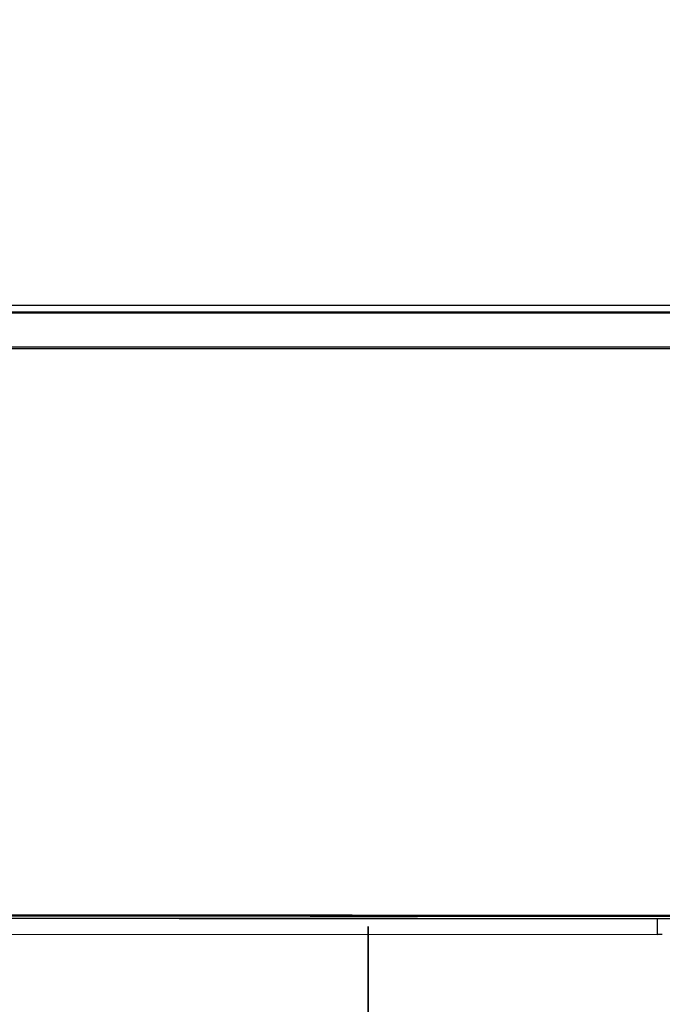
# Model space of a CAD drawing. Header units: millimetres. Extents: x -424979 to 718034, y -72486 to 344972.
# Tile 217 of 256: x 585234 to 585729, y 145098 to 145855. Entities that reach past the tile are written whole.
import ezdxf
from ezdxf.xclip import XClip

# ---------------------------------------------------------------- set-up
doc = ezdxf.new("R2010")
doc.units = ezdxf.units.MM
doc.header["$MEASUREMENT"] = 0
doc.header["$XCLIPFRAME"] = 0
doc.layers.add('IS_KLIM_FREON', color=6, linetype='GAS_LINE', lineweight=35)
doc.layers.add('SKAN - RZUT_7_0_Nr_pióra__1', color=7, linetype='Continuous', lineweight=13)
doc.layers.add('IS_KLIM_urządzenia', color=3, linetype='Continuous')
doc.layers.add('Rysunki i obrazki', color=7, linetype='Continuous')
doc.linetypes.add('GAS_LINE', pattern='A,12.7,-5.08,["GAS",Standard,S=2.54,R=0,X=-2.54,Y=-1.27],-6.35', length=24.13)
picture_1 = doc.add_image_def('image7.tif', size_in_pixel=(14115, 7016))

# ---------------------------------------------------------------- blocks, each defined once
blk = doc.blocks.new('Rysunek_7_7', base_point=(-247133.12, 120862.67))
at = {"layer": 'SKAN - RZUT_7_0_Nr_pióra__1', "color": 7, "lineweight": 13}
image = blk.add_image(picture_1, insert=(-306883.09, 91162.66), size_in_units=(119499.94, 59400.02), dxfattribs=at)
image.set_boundary_path([(-0.5, -0.5), (14114.5, 7015.5)])
blk = doc.blocks.new('G$CFEA986A8')
at = {"layer": 'IS_KLIM_urządzenia', "linetype": 'Continuous'}
for p, q in [((562.34, 201.26), (563.89, 201.26)), ((563.89, 201.26), (563.89, 196.29)), ((902.57, 201.14), (563.89, 201.26)), ((46.52, 13.96), (921.55, 13.84)), ((48.58, 13.7), (919.48, 13.58)), ((919.48, 13.06), (48.58, 13.18)), ((58.73, 0), (909.33, -0.12)), ((58.74, 2.46), (909.33, 2.34)), ((909.33, 1.87), (58.74, 1.98))]:
    blk.add_line(p, q, dxfattribs=at)
for points in [[(448.64, 196.29), (505.06, 196.29), (561.48, 196.29), (772.5, 196.17)], [(772.5, 196.12), (561.48, 196.24), (505.06, 196.24), (448.64, 196.24)], [(772.5, 195.01), (561.48, 195.13), (505.06, 195.13), (448.64, 195.13)]]:
    blk.add_open_spline(points, degree=3, dxfattribs=at)
blk.add_open_spline([(448.64, 195.58), (499.41, 195.58), (550.18, 195.58), (761.2, 195.46), (766.85, 195.46), (772.5, 195.46)], degree=3, knots=[0, 0, 0, 0, 0.899861, 0.899861, 1, 1, 1, 1], dxfattribs=at)

msp = doc.modelspace()

# ---------------------------------------------------------------- linework, layer by layer
at = {"layer": 'IS_KLIM_FREON', "lineweight": 35, "ltscale": 0.4}
msp.add_lwpolyline([(581159.43, 143914.31), (581159.43, 144505.12), (585502.34, 144505.12), (585502.34, 145157.97)], dxfattribs=at)

# ---------------------------------------------------------------- block references
at = {"layer": 'IS_KLIM_urządzenia', "xscale": 2.4, "yscale": 2.4, "zscale": 2.4, "rotation": 179.9922287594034}
msp.add_blockref('G$CFEA986A8', (587078.21, 145634.87), dxfattribs=at)
at = {"layer": 'Rysunki i obrazki', "color": 151, "linetype": 'Continuous', "lineweight": 20, "true_color": 0x80c2ff}
ref = msp.add_blockref('Rysunek_7_7', (578150.82, 164030.11), dxfattribs=at)
XClip(ref).set_block_clipping_path([(-306883.0907464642, 91162.6626359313), (-187383.1463020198, 150562.679302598)])

doc.saveas('drawing.dxf')
